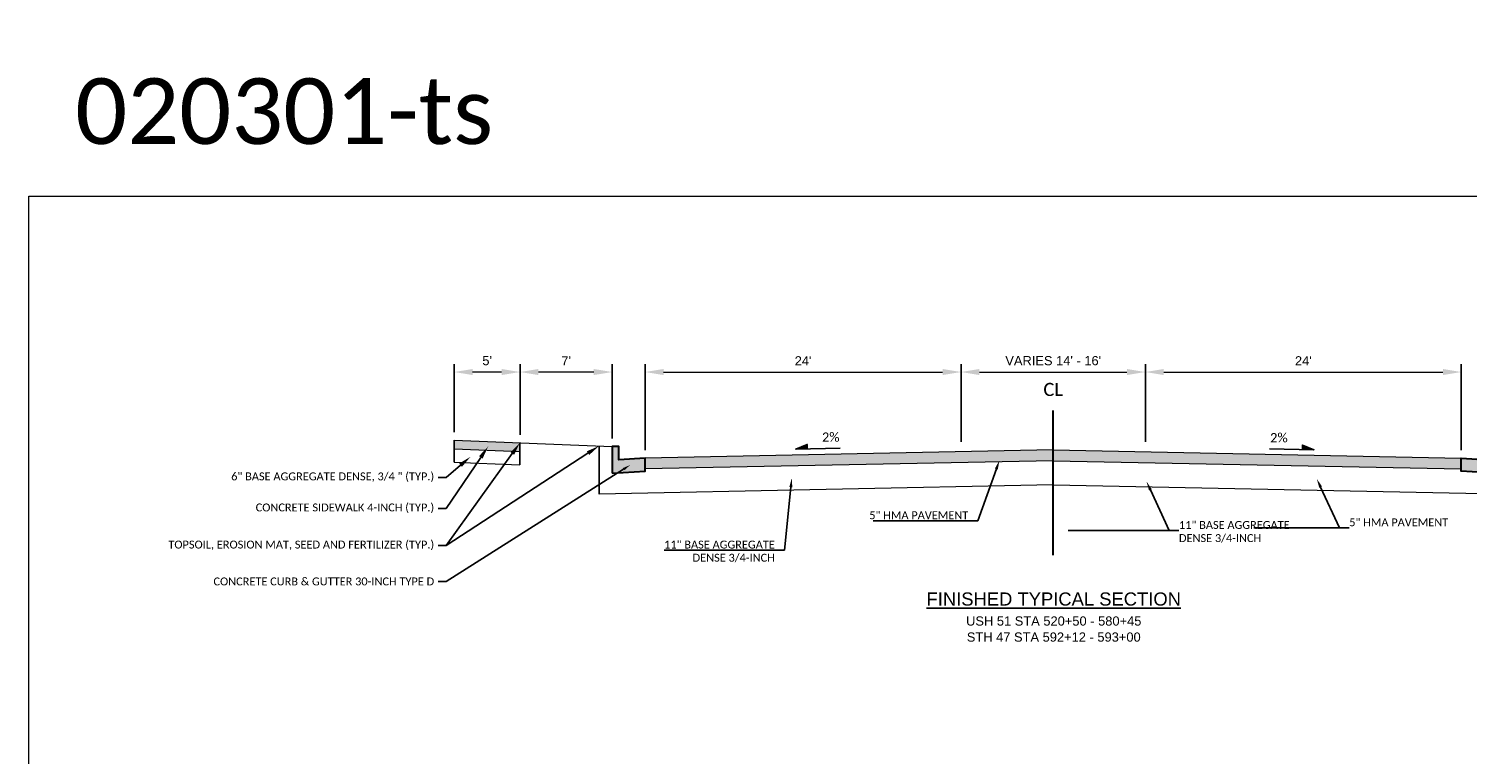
# Model space of a CAD drawing. Extents: x 3480 to 4622, y 4336 to 4703.
# Tile 2 of 33: x 3480 to 3589, y 4465 to 4520. Entities that reach past the tile are written whole.
import ezdxf
from ezdxf import colors
from ezdxf.entities.mleader import LeaderData, LeaderLine
from ezdxf.enums import TextEntityAlignment as Align
from ezdxf.math import Vec2, Vec3

# ---------------------------------------------------------------- set-up
doc = ezdxf.new("R2010")
doc.units = 0
doc.header["$MEASUREMENT"] = 0
doc.layers.get('Defpoints').update_dxf_attribs({"lineweight": 25})
doc.layers.add('P_MISC_NoPlot', color=7, linetype='Continuous', lineweight=18, plot=False)
doc.layers.add('P_MISC_Text', color=7, linetype='Continuous', lineweight=0)
doc.layers.add('P_MISC_TYPS', color=7, linetype='Continuous', lineweight=25)
doc.layers.add('P_MISC_TXT', color=7, linetype='Continuous')
doc.styles.add('ArialRegular', font='arial.ttf')
doc.styles.add('CalibriLight', font='calibril.ttf')
doc.dimstyles.new('070-LANE & SHLD PAPERSPACE', dxfattribs={"dimtxt": 0.07, "dimasz": 0.14, "dimexe": 0.06, "dimexo": 0.06, "dimgap": 0.05, "dimtad": 1, "dimdec": 0, "dimzin": 0, "dimdsep": 46, "dimtxsty": 'ArialRegular', "dimcen": -1, "dimse1": 1, "dimse2": 1, "dimclrd": 256, "dimclre": 256, "dimclrt": 256, "dimaunit": 1, "dimadec": 3, "dimazin": 2, "dimtfac": 1, "dimtdec": 0, "dimtofl": 0, "dimtmove": 0, "dimatfit": 3, "dimfxl": 1, "dimtolj": 1, "dimtzin": 0, "dimlwd": 5, "dimlwe": -1, "dimarcsym": 0})

# ---------------------------------------------------------------- blocks, each defined once
blk = doc.blocks.new('CONC C&G 30-INCH-VERT 2')
at = {"layer": 'P_MISC_TYPS', "lineweight": 30, "flags": 128}
blk.add_lwpolyline([(-0.25, -0.115625), (0, -0.1), (0, 0), (-0.2, -0.0125), (-0.2, 0.0875), (-0.25, 0.0875), (-0.25, -0.115625)], dxfattribs=at)
blk = doc.blocks.new('2 percent slope LT')
at = {"layer": 'P_MISC_TYPS'}
h = blk.add_hatch(color=256, dxfattribs=at)
h.dxf.hatch_style = 1
h.paths.add_polyline_path([(-0.337, -0.007), (-0.249, -0.005), (-0.249, 0.028)])
at = {"layer": 'P_MISC_TYPS', "flags": 128}
blk.add_lwpolyline([(0, 0), (-0.337, -0.007), (-0.249, 0.028), (-0.249, -0.005)], dxfattribs=at)
at = {"layer": 'P_MISC_TYPS', "insert": (-0.004, 0.119), "char_height": 0.07, "attachment_point": 3, "style": 'CalibriLight'}
blk.add_mtext_dynamic_manual_height_columns('2%', width=0.15474, gutter_width=3.5, heights=[0], dxfattribs=at)
blk = doc.blocks.new('2 percent slope RT')
at = {"layer": 'P_MISC_TYPS'}
h = blk.add_hatch(color=256, dxfattribs=at)
h.dxf.hatch_style = 1
h.paths.add_polyline_path([(0.337, -0.007), (0.249, -0.005), (0.249, 0.028)])
at = {"layer": 'P_MISC_TYPS', "flags": 128}
blk.add_lwpolyline([(0, 0), (0.337, -0.007), (0.249, 0.028), (0.249, -0.005)], dxfattribs=at)
at = {"layer": 'P_MISC_TYPS', "insert": (0.004, 0.119), "char_height": 0.07, "attachment_point": 1, "style": 'CalibriLight'}
blk.add_mtext_dynamic_manual_height_columns('2%', width=0.15474, gutter_width=3.5, heights=[0], dxfattribs=at)
blk = doc.blocks.new('*D172')
at = {"layer": 'Defpoints', "color": 0, "transparency": 16777216}
for p in [(3564.48, 4493.93), (3550.48, 4488.02), (3564.48, 4488.02)]:
    blk.add_point(p, dxfattribs=at)
at = {"layer": 'P_MISC_TYPS', "lineweight": 5, "transparency": 16777216}
blk.add_line((3551.88, 4493.93), (3563.08, 4493.93), dxfattribs=at)
at = {"layer": 'P_MISC_TYPS', "transparency": 16777216}
for points in [[(3551.88, 4494.16), (3551.88, 4493.7), (3550.48, 4493.93)], [(3563.08, 4494.16), (3563.08, 4493.7), (3564.48, 4493.93)]]:
    blk.add_solid(points, dxfattribs=at)
at = {"layer": 'P_MISC_TYPS', "transparency": 16777216, "insert": (3557.48, 4494.79), "char_height": 0.7, "attachment_point": 5, "style": 'ArialRegular'}
blk.add_mtext("\\A1;VARIES 14' - 16'", dxfattribs=at)
blk = doc.blocks.new('*D173')
at = {"layer": 'Defpoints', "color": 0, "transparency": 16777216}
for p in [(3588.48, 4493.93), (3564.48, 4488.02), (3588.48, 4487.4)]:
    blk.add_point(p, dxfattribs=at)
at = {"layer": 'P_MISC_TYPS', "transparency": 16777216}
for p, q in [((3564.48, 4488.62), (3564.48, 4494.53)), ((3588.48, 4488), (3588.48, 4494.53))]:
    blk.add_line(p, q, dxfattribs=at)
at = {"layer": 'P_MISC_TYPS', "lineweight": 5, "transparency": 16777216}
blk.add_line((3565.88, 4493.93), (3587.08, 4493.93), dxfattribs=at)
at = {"layer": 'P_MISC_TYPS', "transparency": 16777216}
for points in [[(3565.88, 4494.16), (3565.88, 4493.7), (3564.48, 4493.93)], [(3587.08, 4494.16), (3587.08, 4493.7), (3588.48, 4493.93)]]:
    blk.add_solid(points, dxfattribs=at)
at = {"layer": 'P_MISC_TYPS', "transparency": 16777216, "insert": (3576.48, 4494.78), "char_height": 0.7, "attachment_point": 5, "style": 'ArialRegular'}
blk.add_mtext("\\A1;24'", dxfattribs=at)
blk = doc.blocks.new('*D174')
at = {"layer": 'Defpoints', "color": 0, "transparency": 16777216}
for p in [(3550.48, 4493.93), (3550.48, 4488.02), (3526.48, 4487.4)]:
    blk.add_point(p, dxfattribs=at)
at = {"layer": 'P_MISC_TYPS', "transparency": 16777216}
for p, q in [((3526.48, 4488), (3526.48, 4494.53)), ((3550.48, 4488.62), (3550.48, 4494.53))]:
    blk.add_line(p, q, dxfattribs=at)
at = {"layer": 'P_MISC_TYPS', "lineweight": 5, "transparency": 16777216}
blk.add_line((3527.88, 4493.93), (3549.08, 4493.93), dxfattribs=at)
at = {"layer": 'P_MISC_TYPS', "transparency": 16777216}
for points in [[(3527.88, 4494.16), (3527.88, 4493.7), (3526.48, 4493.93)], [(3549.08, 4494.16), (3549.08, 4493.7), (3550.48, 4493.93)]]:
    blk.add_solid(points, dxfattribs=at)
at = {"layer": 'P_MISC_TYPS', "transparency": 16777216, "insert": (3538.48, 4494.78), "char_height": 0.7, "attachment_point": 5, "style": 'ArialRegular'}
blk.add_mtext("\\A1;24'", dxfattribs=at)
blk = doc.blocks.new('*U184')
at = {"style": 'ArialRegular'}
for tag, height, p in [('FINISHEDTYPICALSECTION', 0.1, (0, 0.03)), ('STA1', 0.07, (0, -0.122)), ('STA2', 0.07, (0, -0.244))]:
    blk.add_attdef(tag, text='', height=height, dxfattribs=at).set_placement(p, align=Align.CENTER)
blk = doc.blocks.new('Center Line')
at = {"layer": 'P_MISC_TYPS', "lineweight": 30}
blk.add_line((0, 0), (0, 11), dxfattribs=at)
at = {"layer": 'P_MISC_TYPS', "style": 'CalibriLight'}
blk.add_text('CL', height=1, dxfattribs=at).set_placement((0, 12.59), align=Align.MIDDLE_CENTER)
blk = doc.blocks.new('*D208')
at = {"layer": 'Defpoints', "color": 0, "transparency": 16777216}
for p in [(3516.98, 4493.93), (3516.98, 4488.55), (3523.98, 4488.27)]:
    blk.add_point(p, dxfattribs=at)
at = {"layer": 'P_MISC_TXT', "transparency": 16777216}
for p, q in [((3516.98, 4489.15), (3516.98, 4494.53)), ((3523.98, 4488.87), (3523.98, 4494.53))]:
    blk.add_line(p, q, dxfattribs=at)
at = {"layer": 'P_MISC_TXT', "lineweight": 5, "transparency": 16777216}
blk.add_line((3522.58, 4493.93), (3518.38, 4493.93), dxfattribs=at)
at = {"layer": 'P_MISC_TXT', "transparency": 16777216}
for points in [[(3518.38, 4494.16), (3518.38, 4493.7), (3516.98, 4493.93)], [(3522.58, 4494.16), (3522.58, 4493.7), (3523.98, 4493.93)]]:
    blk.add_solid(points, dxfattribs=at)
at = {"layer": 'P_MISC_TXT', "transparency": 16777216, "insert": (3520.48, 4494.78), "char_height": 0.7, "attachment_point": 5, "style": 'ArialRegular'}
blk.add_mtext("\\A1;7'", dxfattribs=at)
blk = doc.blocks.new('*D209')
at = {"layer": 'Defpoints', "color": 0, "transparency": 16777216}
for p in [(3511.98, 4493.93), (3511.98, 4488.75), (3516.98, 4488.55)]:
    blk.add_point(p, dxfattribs=at)
at = {"layer": 'P_MISC_TXT', "transparency": 16777216}
for p, q in [((3511.98, 4489.35), (3511.98, 4494.53)), ((3516.98, 4489.15), (3516.98, 4494.53))]:
    blk.add_line(p, q, dxfattribs=at)
at = {"layer": 'P_MISC_TXT', "lineweight": 5, "transparency": 16777216}
blk.add_line((3515.58, 4493.93), (3513.38, 4493.93), dxfattribs=at)
at = {"layer": 'P_MISC_TXT', "transparency": 16777216}
for points in [[(3513.38, 4494.16), (3513.38, 4493.7), (3511.98, 4493.93)], [(3515.58, 4494.16), (3515.58, 4493.7), (3516.98, 4493.93)]]:
    blk.add_solid(points, dxfattribs=at)
at = {"layer": 'P_MISC_TXT', "transparency": 16777216, "insert": (3514.48, 4494.79), "char_height": 0.7, "attachment_point": 5, "style": 'ArialRegular'}
blk.add_mtext("\\A1;5'", dxfattribs=at)

msp = doc.modelspace()

# ---------------------------------------------------------------- hatches: boundary and pattern name
at = {"layer": 'P_MISC_TYPS'}
h = msp.add_hatch(dxfattribs=at)
h.set_pattern_fill('AR-CONC', color=256, scale=0.2)
h.set_pattern_definition([(50, (0, 0), (1.43452037, -0.12550427), [0.15, -1.65]), (355, (0, 0), (-0.27750267, 1.50438427), [0.12, -1.32]), (100.451444, (0.1195, -0.0105), (1.1570177, 1.37887998), [0.1274804, -1.40228422]), (46.1842, (0, 0.4), (2.13448266, -0.33103856), [0.225, -2.475]), (96.635635, (0.1779, 0.3724), (1.8693239, 1.9482372), [0.1912207, -2.1034275]), (351.184164, (0, 0.4), (1.8693239, 1.9482372), [0.18, -1.98]), (21, (0.2, 0.3), (1.1938141, -0.80523778), [0.15, -1.65]), (326, (0.2, 0.3), (0.48663066, 1.4503001), [0.12, -1.32]), (71.451445, (0.2995, 0.2329), (1.68044475, 0.6450623), [0.12748038, -1.40228422]), (37.5, (0, 0), (0.02431971, 0.665787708), [0, -1.304, 0, -1.34, 0, -1.325]), (7.5, (0, 0), (0.526139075, 0.78882342), [0, -0.764, 0, -1.274, 0, -0.505]), (327.5, (-0.446, 0), (1.06764487, -0.045109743), [0, -0.5, 0, -1.56, 0, -2.07]), (317.5, (-0.646, 0), (1.16637234, 0.20020996), [0, -0.65, 0, -1.036, 0, -1.47])])
h.paths.add_polyline_path([(3602.979, 4488.752), (3597.983, 4488.552), (3597.983, 4487.885), (3602.979, 4488.085)])
h.paths.add_polyline_path([(3590.979, 4488.272), (3590.479, 4488.272), (3590.479, 4487.272), (3588.479, 4487.397), (3588.479, 4486.397), (3590.979, 4486.241)])
h.paths.add_polyline_path([(3526.479, 4487.397), (3524.479, 4487.272), (3524.479, 4488.272), (3523.979, 4488.272), (3523.979, 4486.241), (3526.479, 4486.397)])
h.paths.add_polyline_path([(3516.975, 4488.552), (3511.979, 4488.752), (3511.979, 4488.085), (3516.975, 4487.885)])
h.paths.add_polyline_path([(3717.221, 4613.742), (3717.221, 4611.254), (3721.833, 4611.254), (3721.833, 4613.742)])
h = msp.add_hatch(color=256, dxfattribs=at)
h.dxf.hatch_style = 1
h.paths.add_polyline_path([(3557.479, 4487.184), (3557.479, 4487.517), (3557.479, 4488.017), (3526.479, 4487.397), (3526.479, 4486.564)])
h.paths.add_polyline_path([(3588.479, 4487.397), (3557.479, 4488.017), (3557.479, 4487.517), (3557.479, 4487.184), (3588.479, 4486.564)])
h.paths.add_polyline_path([(3717.233, 4604.094), (3721.846, 4604.094), (3721.846, 4601.606), (3717.233, 4601.606)])

# ---------------------------------------------------------------- linework, layer by layer
at = {"layer": 'P_MISC_NoPlot'}
msp.add_lwpolyline([(3479.662, 4507.282), (3637.162, 4507.282), (3637.162, 4409.782), (3479.662, 4409.782)], close=True, dxfattribs=at)
at = {"layer": 'P_MISC_TYPS', "lineweight": 20}
for p, q in [((3511.979, 4488.752), (3523.979, 4488.272)), ((3511.979, 4488.085), (3516.975, 4487.885)), ((3557.479, 4488.017), (3526.479, 4487.397)), ((3557.479, 4488.017), (3588.479, 4487.397)), ((3511.979, 4487.085), (3516.975, 4486.885)), ((3557.479, 4487.184), (3526.479, 4486.564)), ((3557.479, 4487.184), (3588.479, 4486.564)), ((3557.479, 4485.35), (3522.979, 4484.66)), ((3557.479, 4485.35), (3591.979, 4484.66))]:
    msp.add_line(p, q, dxfattribs=at)
at = {"layer": 'P_MISC_TYPS'}
for p, q in [((3511.979, 4488.752), (3511.979, 4488.085)), ((3516.975, 4488.552), (3516.975, 4487.885)), ((3522.979, 4484.66), (3522.979, 4488.312)), ((3557.479, 4488.017), (3557.479, 4487.517)), ((3557.479, 4487.517), (3557.479, 4487.184)), ((3557.479, 4487.184), (3557.479, 4486.184)), ((3557.479, 4486.184), (3557.479, 4485.684)), ((3557.479, 4485.684), (3557.479, 4485.35))]:
    msp.add_line(p, q, dxfattribs=at)
at = {"layer": 'P_MISC_TYPS', "flags": 128}
for points in [[(3511.979, 4488.085), (3511.979, 4487.085)], [(3516.975, 4487.885), (3516.975, 4486.885)]]:
    msp.add_lwpolyline(points, dxfattribs=at)

# ---------------------------------------------------------------- block references
at = {"yscale": 10, "zscale": 10}
for p, xscale in [((3526.479, 4487.397), 10), ((3588.479, 4487.397), -10)]:
    msp.add_blockref('CONC C&G 30-INCH-VERT 2', p, dxfattribs=dict(at, xscale=xscale))
at = {"layer": 'P_MISC_Text'}
msp.add_blockref('Center Line', (3557.479, 4480.017), dxfattribs=at)
at = {"layer": 'P_MISC_TYPS', "xscale": 10, "yscale": 10, "zscale": 10}
for name, p in [('2 percent slope LT', (3541.289, 4488.145)), ('2 percent slope RT', (3573.918, 4488.101))]:
    msp.add_blockref(name, p, dxfattribs=at)
msp.add_blockref('*U184', (3557.521, 4475.886), dxfattribs=at).add_auto_attribs({'FINISHEDTYPICALSECTION': '%%UFINISHED TYPICAL SECTION', 'STA1': 'USH 51 STA 520+50 - 580+45', 'STA2': 'STH 47 STA 592+12 - 593+00'})

# ---------------------------------------------------------------- texts
at = {"layer": 'P_MISC_NoPlot', "style": 'CalibriLight'}
msp.add_text('020301-ts', height=5, dxfattribs=at).set_placement((3483.193, 4511.249))

# ---------------------------------------------------------------- dimensions: what is measured, and where the dimension line sits
at = {"layer": 'P_MISC_TXT'}
for base, p1, p2, picture, middle in [((3511.979, 4493.932), (3516.975, 4488.552), (3511.979, 4488.752), '*D209', (3514.477, 4494.787)), ((3516.975, 4493.932), (3523.979, 4488.272), (3516.975, 4488.552), '*D208', (3520.477, 4494.782))]:
    dim = msp.add_linear_dim(base=base, p1=p1, p2=p2, dimstyle='070-LANE & SHLD PAPERSPACE', override={"dimpost": "'", "dimse1": 0, "dimse2": 0}, dxfattribs=at)
    dim.commit()
    dim.dimension.update_dxf_attribs({"geometry": picture, "text_midpoint": middle})
at = {"layer": 'P_MISC_TYPS'}
dim = msp.add_linear_dim(base=(3564.479, 4493.932), p1=(3550.479, 4488.017), p2=(3564.479, 4488.017), text="VARIES 14' - 16'", dimstyle='070-LANE & SHLD PAPERSPACE', override={"dimpost": "'"}, dxfattribs=at)
dim.commit()
dim.dimension.update_dxf_attribs({"geometry": '*D172', "text_midpoint": (3557.479, 4494.793)})
for base, p1, p2, picture, middle in [((3550.479, 4493.932), (3526.479, 4487.397), (3550.479, 4488.017), '*D174', (3538.479, 4494.783)), ((3588.479, 4493.932), (3564.479, 4488.017), (3588.479, 4487.397), '*D173', (3576.479, 4494.783))]:
    dim = msp.add_linear_dim(base=base, p1=p1, p2=p2, dimstyle='070-LANE & SHLD PAPERSPACE', override={"dimpost": "'", "dimse1": 0, "dimse2": 0}, dxfattribs=at)
    dim.commit()
    dim.dimension.update_dxf_attribs({"geometry": picture, "text_midpoint": middle})

# ---------------------------------------------------------------- leaders
at = {"layer": 'P_MISC_TXT'}
ml = msp.add_multileader_mtext('Standard', dxfattribs=at)
ml.set_content('TOPSOIL, EROSION MAT, SEED AND FERTILIZER (TYP.)', color=256, style='CalibriLight')
ml.set_leader_properties(color=256, linetype='Continuous', lineweight=25)
ml.build(insert=Vec2(0, 0))
ml.multileader.update_dxf_attribs({"dogleg_length": 0.06, "arrow_head_size": 1, "scale": 10})
ctx = ml.context
ctx.base_point, ctx.scale, ctx.char_height, ctx.arrow_head_size, ctx.landing_gap_size, ctx.plane_origin = Vec3(3490.079, 4480.744), 10, 0.6, 1, 0.3, Vec3(3522.979, 4488.312)
ctx.text_align_type = 2
notes = []
notes.append((ctx, [(0, (1, 1, 0), (3511.357, 4480.744), (-1, 0), 0.6, [(0, [(3522.979, 4488.312)], 0, [])])]))
ctx.mtext.insert, ctx.mtext.alignment, ctx.mtext.flow_direction = Vec3(3510.457, 4481.123), 3, 5
ml = msp.add_multileader_mtext('Standard', dxfattribs=at)
ml.set_content('CONCRETE SIDEWALK 4-INCH (TYP.)', color=256, style='CalibriLight')
ml.set_leader_properties(color=256, linetype='Continuous', lineweight=25)
ml.build(insert=Vec2(0, 0))
ml.multileader.update_dxf_attribs({"dogleg_length": 0.06, "arrow_head_size": 1, "scale": 10})
ctx = ml.context
ctx.base_point, ctx.scale, ctx.char_height, ctx.arrow_head_size, ctx.landing_gap_size, ctx.plane_origin = Vec3(3496.714, 4483.562), 10, 0.6, 1, 0.3, Vec3(3512.556, 4488.303)
ctx.text_align_type = 2
notes.append((ctx, [(0, (1, 1, 0), (3511.357, 4483.562), (-1, 0), 0.6, [(0, [(3514.56, 4488.276)], 0, [])])]))
ctx.mtext.insert, ctx.mtext.alignment, ctx.mtext.flow_direction = Vec3(3510.457, 4483.941), 3, 5
ml = msp.add_multileader_mtext('Standard', dxfattribs=at)
ml.set_content('', color=256, style='CalibriLight')
ml.set_leader_properties(color=256, linetype='Continuous', lineweight=25)
ml.build(insert=Vec2(0, 0))
ml.multileader.update_dxf_attribs({"dogleg_length": 0.06, "arrow_head_size": 1, "scale": 10})
ctx = ml.context
ctx.base_point, ctx.scale, ctx.char_height, ctx.arrow_head_size, ctx.landing_gap_size, ctx.plane_origin = Vec3(3510.157, 4480.744), 10, 0.6, 1, 0.3, Vec3(3516.975, 4488.552)
ctx.text_align_type = 2
notes.append((ctx, [(0, (1, 1, 0), (3511.357, 4480.744), (-1, 0), 0.6, [(0, [(3516.975, 4488.552)], 0, [])])]))
ctx.mtext.insert, ctx.mtext.alignment, ctx.mtext.flow_direction = Vec3(3510.457, 4481.044), 3, 5
ml = msp.add_multileader_mtext('Standard', dxfattribs=at)
ml.set_content('CONCRETE CURB & GUTTER 30-INCH TYPE D', color=256, style='CalibriLight')
ml.set_leader_properties(color=256, linetype='ByLayer', lineweight=-1)
ml.build(insert=Vec2(0, 0))
ml.multileader.update_dxf_attribs({"dogleg_length": 0.06, "arrow_head_size": 0.6, "scale": 10})
ctx = ml.context
ctx.base_point, ctx.scale, ctx.char_height, ctx.arrow_head_size, ctx.landing_gap_size, ctx.plane_origin = Vec3(3493.443, 4478.017), 10, 0.6, 0.6, 0.3, Vec3(3501.059, 4490.807)
ctx.text_align_type = 2
notes.append((ctx, [(1, (1, 1, 0), (3511.357, 4478.017), (-1, 0), 0.6, [(0, [(3525.355, 4486.872)], 0, [])])]))
ctx.mtext.insert, ctx.mtext.alignment, ctx.mtext.flow_direction = Vec3(3510.457, 4478.321), 3, 5
ml = msp.add_multileader_mtext('Standard', dxfattribs=at)
ml.set_content('6" BASE AGGREGATE DENSE, 3/4 " (TYP.)', color=256, style='CalibriLight')
ml.set_leader_properties(color=256, linetype='Continuous', lineweight=25)
ml.build(insert=Vec2(0, 0))
ml.multileader.update_dxf_attribs({"dogleg_length": 0.06, "arrow_head_size": 1, "scale": 10})
ctx = ml.context
ctx.base_point, ctx.scale, ctx.char_height, ctx.arrow_head_size, ctx.landing_gap_size, ctx.plane_origin = Vec3(3494.906, 4485.924), 10, 0.6, 1, 0.3, Vec3(3513.221, 4487.494)
ctx.text_align_type = 2
notes.append((ctx, [(0, (1, 1, 0), (3511.357, 4485.924), (-1, 0), 0.6, [(0, [(3513.221, 4487.494)], 0, [])])]))
ctx.mtext.insert, ctx.mtext.alignment, ctx.mtext.flow_direction = Vec3(3510.457, 4486.302), 3, 5
ml = msp.add_multileader_mtext('Standard', dxfattribs=at)
ml.set_content('5" HMA PAVEMENT', color=256, style='CalibriLight')
ml.set_leader_properties(linetype='Continuous', lineweight=-1)
ml.build(insert=Vec2(0, 0))
ml.multileader.update_dxf_attribs({"text_left_attachment_type": 6, "text_right_attachment_type": 6, "dogleg_length": 0.25, "arrow_head_size": 0.7, "scale": 10})
ctx = ml.context
ctx.base_point, ctx.scale, ctx.char_height, ctx.arrow_head_size, ctx.landing_gap_size, ctx.plane_origin = Vec3(3543.583, 4482.632), 10, 0.6, 0.7, 0, Vec3(3498.449, 4459.988)
ctx.left_attachment, ctx.right_attachment, ctx.text_align_type = 6, 6, 2
notes.append((ctx, [(1, (1, 1, 0), (3551.762, 4482.632), (-1, 0), 0.733, [(0, [(3553.398, 4487.225)], 0, [])])]))
ctx.mtext.insert, ctx.mtext.alignment, ctx.mtext.flow_direction = Vec3(3551.029, 4483.352), 3, 5
ml = msp.add_multileader_mtext('Standard', dxfattribs=at)
ml.set_content('11" BASE AGGREGATE\\PDENSE 3/4-INCH', color=256, style='CalibriLight')
ml.set_leader_properties(linetype='Continuous', lineweight=-1)
ml.build(insert=Vec2(0, 0))
ml.multileader.update_dxf_attribs({"text_left_attachment_type": 6, "text_right_attachment_type": 6, "dogleg_length": 0.25, "arrow_head_size": 0.7, "scale": 10})
ctx = ml.context
ctx.base_point, ctx.scale, ctx.char_height, ctx.arrow_head_size, ctx.landing_gap_size, ctx.plane_origin = Vec3(3528.073, 4480.399), 10, 0.6, 0.7, 0, Vec3(3483.754, 4457.755)
ctx.left_attachment, ctx.right_attachment, ctx.text_align_type = 6, 6, 2
notes.append((ctx, [(1, (1, 1, 0), (3537.067, 4480.399), (-1, 0), 0.733, [(0, [(3537.62, 4485.872)], 0, [])])]))
ctx.mtext.insert, ctx.mtext.alignment, ctx.mtext.flow_direction = Vec3(3536.334, 4481.123), 3, 5
ml = msp.add_multileader_mtext('Standard', dxfattribs=at)
ml.set_content('11" BASE AGGREGATE\\PDENSE 3/4-INCH', color=256, style='CalibriLight')
ml.set_leader_properties(linetype='Continuous', lineweight=-1)
ml.build(insert=Vec2(0, 0))
ml.multileader.update_dxf_attribs({"text_left_attachment_type": 6, "text_right_attachment_type": 6, "dogleg_length": 0.25, "arrow_head_size": 0.7, "scale": 10})
ctx = ml.context
ctx.base_point, ctx.scale, ctx.char_height, ctx.arrow_head_size, ctx.landing_gap_size, ctx.plane_origin = Vec3(3567.032, 4481.889), 10, 0.6, 0.7, 0, Vec3(3522.713, 4459.245)
ctx.left_attachment, ctx.right_attachment = 6, 6
notes.append((ctx, [(0, (1, 1, 0), (3566.299, 4481.889), (1, 0), 0.733, [(0, [(3564.567, 4485.613)], 0, [])])]))
ctx.mtext.insert, ctx.mtext.flow_direction = Vec3(3567.032, 4482.613), 5
ml = msp.add_multileader_mtext('Standard', dxfattribs=at)
ml.set_content('5" HMA PAVEMENT', color=256, style='CalibriLight')
ml.set_leader_properties(linetype='Continuous', lineweight=-1)
ml.build(insert=Vec2(0, 0))
ml.multileader.update_dxf_attribs({"text_left_attachment_type": 6, "text_right_attachment_type": 6, "dogleg_length": 0.25, "arrow_head_size": 0.7, "scale": 10})
ctx = ml.context
ctx.base_point, ctx.scale, ctx.char_height, ctx.arrow_head_size, ctx.landing_gap_size, ctx.plane_origin = Vec3(3579.966, 4482.092), 10, 0.6, 0.7, 0, Vec3(3535.647, 4459.448)
ctx.left_attachment, ctx.right_attachment = 6, 6
notes.append((ctx, [(0, (1, 1, 0), (3579.233, 4482.092), (1, 0), 0.733, [(0, [(3577.501, 4485.816)], 0, [])])]))
ctx.mtext.insert, ctx.mtext.flow_direction = Vec3(3579.966, 4482.812), 5
for ctx, leaders in notes:
    for number, flags, end, landing, length, lines in leaders:
        leader = LeaderData()
        leader.index, (leader.has_last_leader_line, leader.has_dogleg_vector, leader.attachment_direction) = number, flags
        leader.last_leader_point, leader.dogleg_vector, leader.dogleg_length = Vec3(end), Vec3(landing), length
        for number, points, colour, breaks in lines:
            line = LeaderLine()
            line.index, line.vertices, line.color, line.breaks = number, Vec3.list(points), colors.encode_raw_color(colour), breaks
            leader.lines.append(line)
        ctx.leaders.append(leader)

doc.saveas('drawing.dxf')
